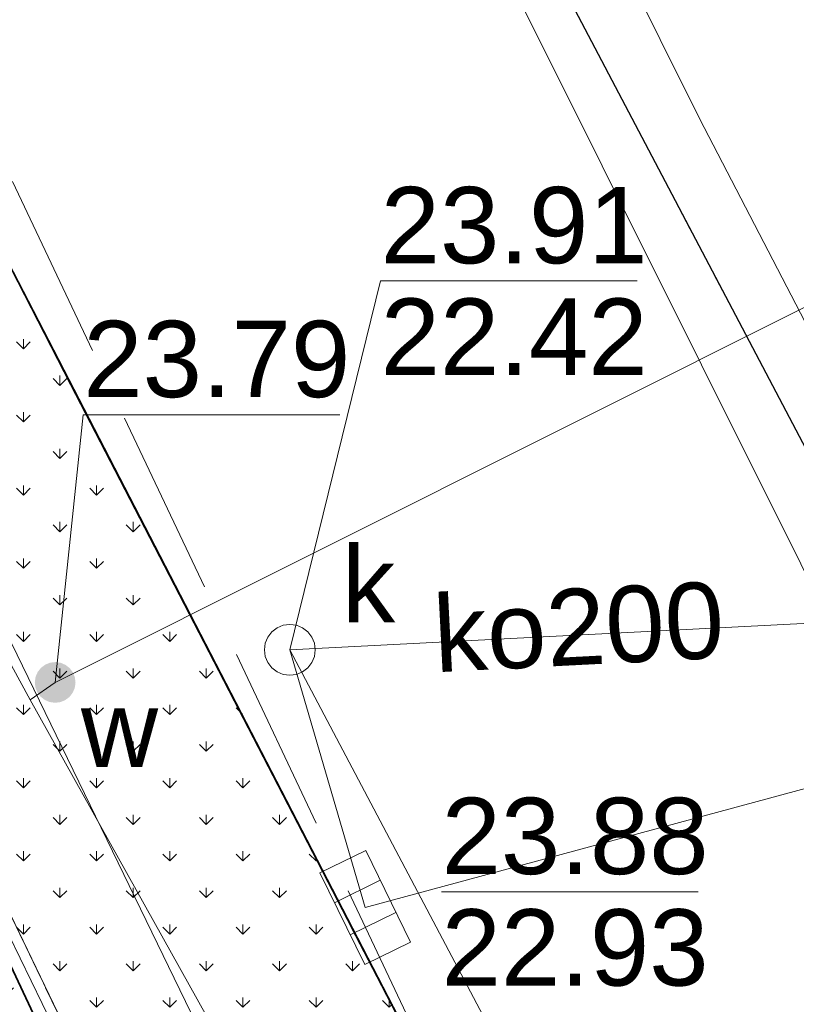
# Model space of a CAD drawing. Extents: x 5491059 to 5491327, y 5912942 to 5913063.
# Tile 46 of 49: x 5491228.81 to 5491236.43, y 5912999.71 to 5913009.38. Entities that reach past the tile are written whole.
import ezdxf
from ezdxf.enums import TextEntityAlignment as Align

# ---------------------------------------------------------------- set-up
doc = ezdxf.new("R2010")
doc.units = 0
for name, pattern in [('DGN Style 3', [2.568211, 1.834436, -0.733774]), ('PRZER1-1', [1, 0.5, -0.5]), ('PRZER2-1', [1.5, 1, -0.5]), ('PRZER3-1', [2, 1.5, -0.5])]:
    doc.linetypes.add(name, pattern=pattern)
doc.layers.get('0').update_dxf_attribs({"linetype": 'CONTINUOUS'})
doc.layers.add('AK_rośliny', color=7, linetype='CONTINUOUS')
for name, color, linetype, lineweight in [('GESDZI', 7, 'CONTINUOUS', 18), ('GESUZY', 96, 'CONTINUOUS', 18), ('GSLKOG', 7, 'CONTINUOUS', 35), ('GSLKRW', 7, 'CONTINUOUS', 25), ('GSSKOA', 7, 'CONTINUOUS', 18), ('GSSKOD', 7, 'CONTINUOUS', 18), ('GULEPR', 1, 'CONTINUOUS', 18), ('GULGPR', 52, 'CONTINUOUS', 18), ('GULKPR', 36, 'CONTINUOUS', 18), ('GULKPR_O', 36, 'CONTINUOUS', 18), ('GULWPR', 5, 'CONTINUOUS', 18), ('GUPIWZ', 7, 'CONTINUOUS', 18), ('GUPKKS', 36, 'CONTINUOUS', 18), ('GUPKSD', 36, 'CONTINUOUS', 18), ('GUPKSD_O', 36, 'CONTINUOUS', 18), ('GUPPRZ_O', 7, 'CONTINUOUS', 18), ('GUPWZA', 5, 'CONTINUOUS', 18), ('GUPWZA_O', 5, 'CONTINUOUS', 18)]:
    doc.layers.add(name, color=color, linetype=linetype, lineweight=lineweight)
doc.styles.add('Arial', font='arial.ttf')

# ---------------------------------------------------------------- blocks, each defined once
blk = doc.blocks.new('D_GUPKSD1_1')
at = {"color": 0}
blk.add_lwpolyline([(0, 0.25), (0.064705, 0.241481), (0.125, 0.216506), (0.176777, 0.176777), (0.216506, 0.125), (0.241481, 0.064705), (0.25, 0), (0.241481, -0.064705), (0.216506, -0.125), (0.176777, -0.176777), (0.125, -0.216506), (0.064705, -0.241481), (0, -0.25), (-0.064705, -0.241481), (-0.125, -0.216506), (-0.176777, -0.176777), (-0.216506, -0.125), (-0.241481, -0.064705), (-0.25, 0), (-0.241481, 0.064705), (-0.216506, 0.125), (-0.176777, 0.176777), (-0.125, 0.216506), (-0.064705, 0.241481)], close=True, dxfattribs=at)
blk = doc.blocks.new('D_GUPKKS1')
at = {"color": 0}
blk.add_lwpolyline([(0.5, -0.25), (-0.5, -0.25), (-0.5, 0.25), (0.5, 0.25)], close=True, dxfattribs=at)
for points in [[(-0.175, -0.25), (-0.175, 0.25)], [(0.175, -0.25), (0.175, 0.25)]]:
    blk.add_lwpolyline(points, dxfattribs=at)
blk = doc.blocks.new('D_GUPWZA1')
blk.add_hatch(color=0).paths.add_polyline_path([(-0.2, 0), (-0.193185, -0.051764), (-0.173205, -0.1), (-0.141421, -0.141421), (-0.1, -0.173205), (-0.051764, -0.193185), (0, -0.2), (0.051764, -0.193185), (0.1, -0.173205), (0.141421, -0.141421), (0.173205, -0.1), (0.193185, -0.051764), (0.2, 0), (0.193185, 0.051764), (0.173205, 0.1), (0.141421, 0.141421), (0.1, 0.173205), (0.051764, 0.193185), (0, 0.2), (-0.051764, 0.193185), (-0.1, 0.173205), (-0.141421, 0.141421), (-0.173205, 0.1), (-0.193185, 0.051764)])
blk = doc.blocks.new('D_GUPIWZ1_1')
at = {"color": 0}
blk.add_lwpolyline([(0, 0.25), (0.064705, 0.241481), (0.125, 0.216506), (0.176777, 0.176777), (0.216506, 0.125), (0.241481, 0.064705), (0.25, 0), (0.241481, -0.064705), (0.216506, -0.125), (0.176777, -0.176777), (0.125, -0.216506), (0.064705, -0.241481), (0, -0.25), (-0.064705, -0.241481), (-0.125, -0.216506), (-0.176777, -0.176777), (-0.216506, -0.125), (-0.241481, -0.064705), (-0.25, 0), (-0.241481, 0.064705), (-0.216506, 0.125), (-0.176777, 0.176777), (-0.125, 0.216506), (-0.064705, 0.241481)], close=True, dxfattribs=at)
blk = doc.blocks.new('0')
at = {"linetype": 'Continuous', "lineweight": 5, "true_color": 0xc8c92d, "transparency": 33554534}
h = blk.add_hatch(dxfattribs=at)
h.set_pattern_fill('GRASS', color=52, scale=0.02)
h.set_pattern_definition([(90, (5491340.91723, 5912991.77712), (-0.3592102, 0.3592102), [0.09525, -0.6231705]), (45, (5491340.91723, 5912991.7771), (-0.3592102, 0.3592102), [0.09525, -0.41275]), (135, (5491340.91723, 5912991.7771), (-0.3592102, -0.3592102), [0.09525, -0.41275])])
h.paths.add_polyline_path([(5491281.949, 5913006.1858), (5491279.4173, 5913004.8811), (5491290.3695, 5912982.4378), (5491294.1285, 5912982.6466)])
at = {"layer": 'AK_rośliny', "color": 9, "linetype": 'Continuous', "lineweight": 0, "true_color": 0xc7c8ca}
for p, q in [((5491294.1285, 5912982.6466, 0.4766), (5491281.949, 5913006.1858, -9.5834)), ((5491279.4173, 5913004.8811, -9.5834), (5491290.3695, 5912982.4378, 0.4766))]:
    blk.add_line(p, q, dxfattribs=at)

msp = doc.modelspace()

# ---------------------------------------------------------------- hatches: boundary and pattern name
at = {"layer": 'AK_rośliny', "linetype": 'Continuous', "lineweight": -3, "true_color": 0x136734, "transparency": 33554534}
h = msp.add_hatch(dxfattribs=at)
h.set_pattern_fill('GRASS', color=116, scale=0.02)
h.set_pattern_definition([(90, (5491226.88308, 5913000.88213), (-0.35921, 0.35921), [0.09525, -0.62317]), (45, (5491226.8831, 5913000.88213), (-0.35921, 0.35921), [0.09525, -0.41275]), (135, (5491226.8831, 5913000.88213), (-0.35921, -0.35921), [0.09525, -0.41275])])
edge = h.paths.add_edge_path()
edge.add_spline(control_points=[(5491225.80843, 5913006.09867), (5491226.03807, 5913005.58798), (5491226.60902, 5913004.3183), (5491227.98856, 5913001.51976), (5491229.18632, 5912999.0045), (5491230.06422, 5912997.01908), (5491230.29934, 5912996.66945), (5491230.37864, 5912996.37176), (5491229.94435, 5912996.37462), (5491229.60329, 5912996.39138), (5491229.43557, 5912996.0362), (5491229.12346, 5912996.081), (5491228.90573, 5912995.91723), (5491228.73106, 5912995.7271), (5491228.63649, 5912995.4018), (5491228.29908, 5912995.67467), (5491228.04404, 5912995.71357), (5491227.81341, 5912995.7127), (5491227.5657, 5912995.688), (5491227.2745, 5912995.82558), (5491226.93538, 5912995.79205), (5491226.78102, 5912995.52941), (5491226.42334, 5912995.962), (5491226.05319, 5912996.30369), (5491225.44652, 5912997.03109), (5491224.82329, 5912997.74109), (5491224.15041, 5912998.48665), (5491223.85819, 5912998.87697), (5491223.5156, 5912999.12667), (5491223.66893, 5912999.18772), (5491223.85201, 5912999.13395), (5491223.90143, 5912999.47286), (5491223.85949, 5912999.74118), (5491223.65675, 5912999.9829), (5491223.64113, 5913000.24981), (5491223.68016, 5913000.53754), (5491223.57865, 5913000.82656), (5491223.46915, 5913001.01803), (5491223.38752, 5913001.11266), (5491223.4005, 5913001.14519), (5491223.42703, 5913001.15503), (5491223.45493, 5913001.15615), (5491223.49809, 5913001.15137), (5491223.57308, 5913001.14691), (5491223.67506, 5913001.17038), (5491223.76653, 5913001.2496), (5491223.82424, 5913001.3693), (5491223.90266, 5913001.50205), (5491223.93349, 5913001.65984), (5491223.93301, 5913001.80687), (5491223.863, 5913001.92513), (5491223.73659, 5913001.91893), (5491223.74626, 5913002.02444), (5491223.8401, 5913001.9763), (5491223.92575, 5913001.9911), (5491223.98989, 5913002.02682), (5491224.02404, 5913002.07661), (5491224.07887, 5913002.05914), (5491224.14416, 5913002.07597), (5491224.20548, 5913002.11727), (5491224.20793, 5913002.18312), (5491224.27544, 5913002.17971), (5491224.33447, 5913002.21503), (5491224.38924, 5913002.27947), (5491224.4075, 5913002.34406), (5491224.39181, 5913002.39417), (5491224.42597, 5913002.41708), (5491224.44456, 5913002.45378), (5491224.45554, 5913002.50556), (5491224.44121, 5913002.55071), (5491224.43323, 5913002.58779), (5491224.40337, 5913002.60083), (5491224.44724, 5913002.61376), (5491224.46675, 5913002.63847), (5491224.50791, 5913002.68492), (5491224.5047, 5913002.75399), (5491224.49998, 5913002.80998), (5491224.46022, 5913002.83725), (5491224.48771, 5913002.85378), (5491224.49853, 5913002.8781), (5491224.51188, 5913002.90699), (5491224.51337, 5913002.94318), (5491224.50709, 5913002.98523), (5491224.54881, 5913003.00559), (5491224.57494, 5913003.04927), (5491224.60382, 5913003.02588), (5491224.63018, 5913003.0198), (5491224.67106, 5913003.02148), (5491224.71187, 5913003.04019), (5491224.75362, 5913003.07024), (5491224.79238, 5913003.108), (5491224.82814, 5913003.15982), (5491224.86571, 5913003.21912), (5491224.88078, 5913003.28304), (5491224.88958, 5913003.35084), (5491224.89318, 5913003.42231), (5491224.8962, 5913003.50061), (5491224.89404, 5913003.57355), (5491224.86449, 5913003.63355), (5491224.88442, 5913003.68321), (5491224.90559, 5913003.73451), (5491224.9569, 5913003.7163), (5491225.00438, 5913003.72339), (5491225.05383, 5913003.72058), (5491225.09587, 5913003.7285), (5491225.14623, 5913003.74281), (5491225.21423, 5913003.77431), (5491225.27938, 5913003.82801), (5491225.33619, 5913003.89466), (5491225.38569, 5913003.97052), (5491225.42301, 5913004.06535), (5491225.43977, 5913004.17487), (5491225.4374, 5913004.30091), (5491225.42577, 5913004.42597), (5491225.41884, 5913004.54117), (5491225.36063, 5913004.60068), (5491225.37344, 5913004.68005), (5491225.42566, 5913004.67357), (5491225.46687, 5913004.68472), (5491225.50856, 5913004.74707), (5491225.55084, 5913004.83474), (5491225.50762, 5913005.02682), (5491225.84897, 5913004.93433), (5491225.86871, 5913005.1047), (5491225.97189, 5913005.32807), (5491225.98336, 5913005.48271), (5491225.89738, 5913005.76908), (5491225.84005, 5913005.95236), (5491225.75407, 5913006.07836), (5491225.67105, 5913006.19428), (5491225.68854, 5913006.2674), (5491225.73004, 5913006.36246), (5491225.76489, 5913006.229), (5491225.78919, 5913006.17379), (5491225.80544, 5913006.11036), (5491225.80843, 5913006.09867)], knot_values=[0, 0, 0, 0, 1.6802041, 4.1774058, 9.3414063, 10.1353758, 10.5730889, 10.670621, 10.9438793, 11.4744595, 11.7116088, 11.9319262, 12.311391, 12.4627053, 12.7412284, 13.0578145, 13.402421, 13.566092, 13.7437747, 14.1389561, 14.5168124, 14.6423977, 14.897169, 15.6973915, 16.5253046, 17.5821922, 18.6413033, 19.3156481, 19.4416365, 19.5210528, 19.6942577, 19.9460159, 20.2861541, 20.5610403, 20.8390348, 21.0572959, 21.4313235, 21.7114066, 21.7483044, 21.7779734, 21.7986457, 21.829972, 21.8612982, 21.9287939, 22.0552977, 22.1633744, 22.279197, 22.4511904, 22.6235234, 22.7528249, 22.8912609, 22.9868726, 23.0333191, 23.1173409, 23.2012606, 23.3075877, 23.3261475, 23.3711136, 23.449763, 23.5345373, 23.5684897, 23.6175676, 23.6952084, 23.7780722, 23.8644774, 23.8863758, 23.9221802, 23.9684688, 24.0114235, 24.0758558, 24.1094487, 24.1207355, 24.1524289, 24.1836551, 24.2329504, 24.3247636, 24.3768081, 24.405776, 24.4257054, 24.4509138, 24.4889191, 24.5176501, 24.5619513, 24.5969753, 24.6507776, 24.6693661, 24.6956576, 24.7322879, 24.7895024, 24.8272353, 24.8866702, 24.9504874, 25.0160271, 25.0956729, 25.1445282, 25.2214251, 25.3100702, 25.3796023, 25.4401755, 25.4953769, 25.5433609, 25.5707363, 25.6391461, 25.6907827, 25.7172772, 25.7671462, 25.8476702, 25.940112, 26.0178546, 26.109897, 26.2106116, 26.3209344, 26.4403729, 26.5857705, 26.7072172, 26.7609949, 26.8371157, 26.8590868, 26.908232, 26.9578715, 27.0741199, 27.2152333, 27.3741672, 27.5191633, 27.6760335, 27.8434065, 28.0158132, 28.1901476, 28.3394045, 28.4553896, 28.5603272, 28.608852, 28.6684233, 28.8256521, 28.8611775, 28.8611775, 28.8611775, 28.8611775], degree=3, periodic=0)

# ---------------------------------------------------------------- linework, layer by layer
at = {"color": 1, "linetype": 'DGN Style 3', "lineweight": 20}
msp.add_line((5491225.44156, 5913014.75118, 10.06), (5491239.74732, 5912984.52792, 10.06), dxfattribs=at)
at = {"color": 251, "linetype": 'Continuous', "lineweight": 0, "true_color": 0x636466}
msp.add_line((5491234.92, 5912987.71, -0.02), (5491222.72, 5913013.04, -0.02), dxfattribs=at)
at = {"layer": 'GESDZI', "color": 252, "linetype": 'Continuous', "lineweight": 13, "true_color": 0x939598, "elevation": 10.22, "flags": 128}
msp.add_lwpolyline([(5491209.5817, 5913041.91374), (5491212.9, 5913034.29), (5491217.7, 5913023.67), (5491222.72, 5913013.04), (5491234.92, 5912987.71), (5491236.23, 5912984.98), (5491238.39, 5912985.1), (5491245.88014, 5912969.79957)], dxfattribs=at)
at = {"layer": 'GESDZI', "color": 252, "linetype": 'Continuous', "lineweight": 18, "true_color": 0x939598, "elevation": 10.22}
msp.add_lwpolyline([(5491234.92, 5912987.71), (5491222.72, 5913013.04), (5491195.8, 5912999.17), (5491198.54, 5912994.11), (5491204.74, 5912982.92), (5491236.23, 5912984.98)], close=True, dxfattribs=at)
at = {"layer": 'GESUZY', "color": 252, "linetype": 'PRZER1-1', "lineweight": 13, "true_color": 0x939598, "elevation": 10.08}
msp.add_lwpolyline([(5491209.5817, 5913041.91374), (5491212.9, 5913034.29), (5491217.7, 5913023.67), (5491222.72, 5913013.04), (5491234.92, 5912987.71), (5491236.23, 5912984.98), (5491238.39, 5912985.1), (5491245.88014, 5912969.79957)], dxfattribs=at)
at = {"layer": 'GESUZY', "color": 252, "linetype": 'PRZER1-1', "lineweight": 18, "true_color": 0x939598, "elevation": 10.08}
msp.add_lwpolyline([(5491234.92, 5912987.71), (5491222.72, 5913013.04), (5491195.8, 5912999.17), (5491198.54, 5912994.11), (5491204.74, 5912982.92), (5491236.23, 5912984.98)], close=True, dxfattribs=at)
at = {"layer": 'GSLKOG', "color": 252, "linetype": 'Continuous', "lineweight": 35, "true_color": 0x939598, "elevation": 10.18}
msp.add_lwpolyline([(5491234.75, 5912987.24), (5491217.7, 5913023.57)], dxfattribs=at)
at = {"layer": 'GSLKRW', "color": 252, "linetype": 'Continuous', "lineweight": 30, "true_color": 0x939598, "elevation": 10.18, "flags": 128}
for points in [[(5491216.73249, 5913045.18142), (5491218.21448, 5913042.03219), (5491225.2799, 5913027.39856), (5491234.22414, 5913009.53654), (5491241.13079, 5912996.41127), (5491246.71, 5912985.74), (5491253.15671, 5912973.29674)], [(5491211.20356, 5913042.65488), (5491213.13289, 5913038.49436), (5491214.06456, 5913036.60143), (5491221.0767, 5913022.12972), (5491224.21052, 5913015.72354), (5491229.30661, 5913005.79402), (5491234.25036, 5912996.23932), (5491239.00109, 5912986.9879), (5491243.09721, 5912979.55376), (5491247.68162, 5912970.62839)]]:
    msp.add_lwpolyline(points, dxfattribs=at)
at = {"layer": 'GSSKOA', "color": 252, "linetype": 'PRZER3-1', "lineweight": 13, "true_color": 0x939598, "elevation": 10.18}
for points in [[(5491253.15671, 5912973.29674), (5491246.71, 5912985.74), (5491241.13079, 5912996.41127), (5491234.22414, 5913009.53654), (5491225.2799, 5913027.39856), (5491218.21448, 5913042.03219), (5491216.73249, 5913045.18142)], [(5491211.20356, 5913042.65488), (5491213.13289, 5913038.49436), (5491214.06456, 5913036.60143), (5491221.0767, 5913022.12972), (5491224.21052, 5913015.72354), (5491229.30661, 5913005.79402), (5491234.25036, 5912996.23932), (5491239.00109, 5912986.9879), (5491243.09721, 5912979.55376), (5491247.68162, 5912970.62839)]]:
    msp.add_lwpolyline(points, dxfattribs=at)
at = {"layer": 'GSSKOD', "color": 252, "linetype": 'PRZER2-1', "lineweight": 13, "true_color": 0x939598, "elevation": 10.18}
msp.add_lwpolyline([(5491225.2799, 5913027.39856), (5491234.22414, 5913009.53654), (5491241.13079, 5912996.41127), (5491246.71, 5912985.74), (5491248.79, 5912986.82), (5491246.76, 5912990.24), (5491247.44, 5912990.63), (5491246.58, 5912992.32), (5491245.8, 5912991.91), (5491240.58, 5913001.82), (5491241.33, 5913002.17), (5491238.88, 5913006.9), (5491238.18, 5913006.5), (5491232.9, 5913016.89), (5491233.18, 5913017.02), (5491232.71, 5913018.05), (5491232.39, 5913017.91), (5491229.83, 5913022.98), (5491231.31, 5913023.68), (5491230, 5913026.14)], dxfattribs=at)
at = {"layer": 'GULEPR', "color": 252, "linetype": 'Continuous', "lineweight": 13, "true_color": 0x939598, "elevation": 10.14, "flags": 128}
msp.add_lwpolyline([(5491253.90012, 5912973.66062), (5491253.455, 5912974.53), (5491239.673, 5913000.332), (5491235.484, 5913008.407), (5491223.491, 5913032.488), (5491219.052, 5913041.607), (5491217.3607, 5913045.46849)], dxfattribs=at)
at = {"layer": 'GULGPR', "color": 252, "linetype": 'Continuous', "lineweight": 13, "true_color": 0x939598, "elevation": 10.14, "flags": 128}
msp.add_lwpolyline([(5491214.624, 5913034.369), (5491223.49, 5913014.031), (5491224.64101, 5913011.66159), (5491235.453, 5912989.4047), (5491235.926, 5912988.431), (5491245.419, 5912974.974), (5491247.31816, 5912970.46117)], dxfattribs=at)
at = {"layer": 'GULKPR', "color": 252, "linetype": 'Continuous', "lineweight": 18, "true_color": 0x939598, "elevation": 10.14}
for points in [[(5491237.453, 5913002.08), (5491220.87277, 5913035.29164)], [(5491231.46, 5913003.19), (5491237.14, 5913003.48)], [(5491231.46, 5913003.19), (5491232.2, 5913000.66)], [(5491237.453, 5913002.08), (5491232.2, 5913000.66)]]:
    msp.add_lwpolyline(points, dxfattribs=at)
at = {"layer": 'GULKPR', "color": 252, "linetype": 'Continuous', "lineweight": 13, "true_color": 0x939598, "elevation": 10.14, "flags": 128}
msp.add_lwpolyline([(5491231.46, 5913003.19), (5491248.46677, 5912971.00112)], dxfattribs=at)
at = {"layer": 'GULWPR', "color": 252, "linetype": 'Continuous', "lineweight": 18, "true_color": 0x939598, "elevation": 10.14}
for points in [[(5491228.911, 5913002.69902), (5491228.13302, 5913004.12634), (5491225.30692, 5913009.52187), (5491221.33194, 5913017.73743), (5491217.70291, 5913025.50866), (5491213.84131, 5913033.52107)], [(5491229.15585, 5913002.86989), (5491228.911, 5913002.69902)]]:
    msp.add_lwpolyline(points, dxfattribs=at)
at = {"layer": 'GULWPR', "color": 252, "linetype": 'Continuous', "lineweight": 13, "true_color": 0x939598, "elevation": 10.14, "flags": 128}
for points in [[(5491250.25859, 5913013.51494), (5491249.3106, 5913012.96085), (5491229.15585, 5913002.86989)], [(5491246.71662, 5912970.18442), (5491246.06344, 5912971.41256), (5491237.07907, 5912988.05733), (5491228.911, 5913002.69902)]]:
    msp.add_lwpolyline(points, dxfattribs=at)
at = {"layer": 'GUPPRZ_O', "color": 252, "linetype": 'Continuous', "lineweight": 13, "true_color": 0x939598, "elevation": 10.8, "flags": 128}
for points in [[(5491231.46, 5913003.19), (5491232.35171, 5913006.81209), (5491234.87171, 5913006.81209)], [(5491229.15585, 5913002.86989), (5491229.43203, 5913005.49812), (5491231.95203, 5913005.49812)], [(5491232.95, 5913000.81554), (5491235.47, 5913000.81554)]]:
    msp.add_lwpolyline(points, dxfattribs=at)

# ---------------------------------------------------------------- block references
at = {"layer": 'AK_rośliny', "linetype": 'Continuous', "lineweight": 5, "transparency": 33554534}
msp.add_blockref('0', (-54.1444, 2.53468, 19.74335), dxfattribs=at)
at = {"layer": 'GUPIWZ', "color": 252, "linetype": 'Continuous', "lineweight": 18, "true_color": 0x939598}
msp.add_blockref('D_GUPIWZ1_1', (5491231.46, 5913003.19, 10.18), dxfattribs=at)
at = {"layer": 'GUPKKS', "color": 252, "linetype": 'Continuous', "lineweight": 18, "true_color": 0x939598, "rotation": 296.0607208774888}
msp.add_blockref('D_GUPKKS1', (5491232.2, 5913000.66, 10.16), dxfattribs=at)
at = {"layer": 'GUPKSD', "color": 252, "linetype": 'Continuous', "lineweight": 18, "true_color": 0x939598}
msp.add_blockref('D_GUPKSD1_1', (5491231.46, 5913003.19, 10.16), dxfattribs=at)
at = {"layer": 'GUPWZA', "color": 252, "linetype": 'Continuous', "lineweight": 18, "true_color": 0x939598, "rotation": 209.0546088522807}
msp.add_blockref('D_GUPWZA1', (5491229.15585, 5913002.86989, 10.16), dxfattribs=at)

# ---------------------------------------------------------------- texts
at = {"layer": 'GULKPR_O', "color": 251, "linetype": 'Continuous', "lineweight": 0, "true_color": 0x636466, "style": 'Arial'}
msp.add_text('ko200', height=0.75, rotation=2.922765, dxfattribs=at).set_placement((5491234.31496, 5913003.0419), align=Align.CENTER)
at = {"layer": 'GUPKSD_O', "color": 252, "linetype": 'Continuous', "lineweight": 0, "true_color": 0x939598, "style": 'Arial'}
msp.add_text('k', height=0.75, dxfattribs=at).set_placement((5491232.49463, 5913003.4595), align=Align.RIGHT)
at = {"layer": 'GUPPRZ_O', "color": 251, "linetype": 'Continuous', "lineweight": 0, "true_color": 0x636466, "style": 'Arial'}
for s, p in [('23.91', (5491232.35171, 5913006.98459)), ('22.42', (5491232.35171, 5913005.88959)), ('23.79', (5491229.43203, 5913005.67062)), ('23.88', (5491232.95, 5913000.98804)), ('22.93', (5491232.95, 5912999.89304))]:
    msp.add_text(s, height=0.75, dxfattribs=at).set_placement(p)
at = {"layer": 'GUPWZA_O', "color": 252, "linetype": 'Continuous', "lineweight": 0, "true_color": 0x939598, "style": 'Arial'}
msp.add_text('w', height=0.75, dxfattribs=at).set_placement((5491230.16572, 5913002.03931), align=Align.RIGHT)

doc.saveas('drawing.dxf')
